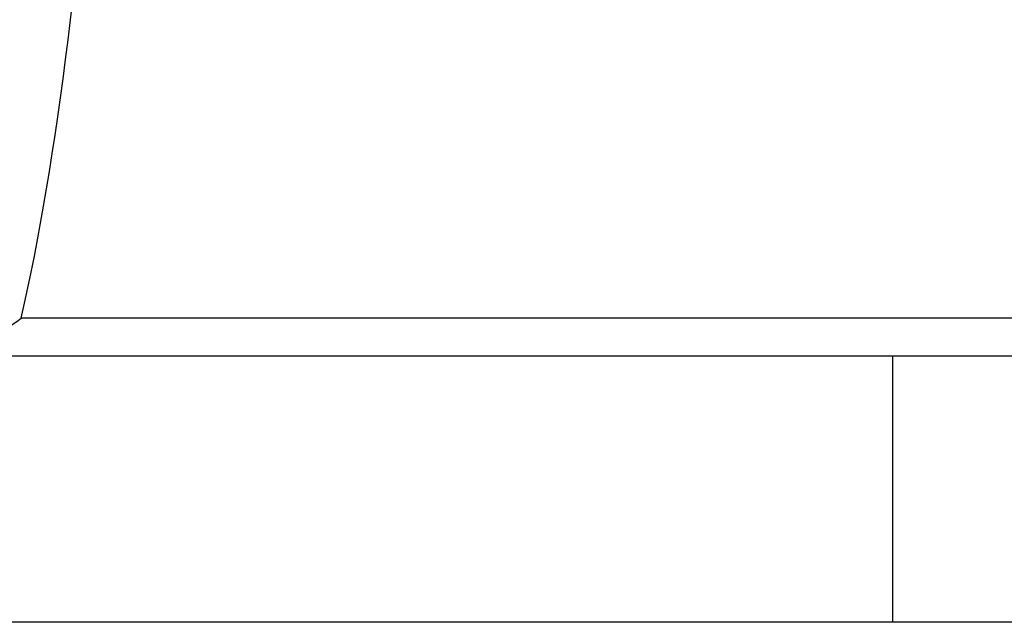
# Model space of a CAD drawing. Header units: millimetres. Extents: x 185 to 1898, y 244 to 576.
# Tile 4 of 53: x 1658 to 1710, y 309 to 340. Entities that reach past the tile are written whole.
import ezdxf
from ezdxf.lldxf.tags import DXFTag

# ---------------------------------------------------------------- set-up
doc = ezdxf.new("R2010")
doc.units = ezdxf.units.MM
doc.layers.add('HID', color=2, linetype='DASHED')
doc.layers.add('OUT', color=3, linetype='CONTINUOUS')
tags = doc.linetypes.add('DASHED', pattern=[25.72, 12.86, -12.86]).pattern_tags.tags
tags[6:7] = [DXFTag(74, 4), DXFTag(75, 0), DXFTag(340, '0'), DXFTag(46, 0.0), DXFTag(50, 0.0), DXFTag(44, 0.0), DXFTag(45, 0.0)]
tags[4:5] = [DXFTag(74, 4), DXFTag(75, 0), DXFTag(340, '0'), DXFTag(46, 0.0), DXFTag(50, 0.0), DXFTag(44, 0.0), DXFTag(45, 0.0)]

msp = doc.modelspace()

# ---------------------------------------------------------------- linework, layer by layer
at = {"layer": 'HID', "color": 0, "ltscale": 0.5}
msp.add_line((1703.928, 322.527), (1703.928, 308.527), dxfattribs=at)
at = {"layer": 'OUT', "color": 7}
for p, q in [((1754.122, 324.527), (1658.099, 324.527)), ((1758.228, 322.527), (1653.993, 322.527))]:
    msp.add_line(p, q, dxfattribs=at)
at = {"layer": 'OUT', "color": 0}
msp.add_line((1897.928, 308.527), (1377.928, 308.527), dxfattribs=at)
at = {"layer": 'OUT', "color": 7}
msp.add_arc((1651.111, 333.66), 11.5, 284.5168, 307.4239, dxfattribs=at)
msp.add_ellipse((1651.111, 376.322), major_axis=(0, 65.22), ratio=0.176327, start_param=3.794763, end_param=4.417953, dxfattribs=at)

doc.saveas('drawing.dxf')
